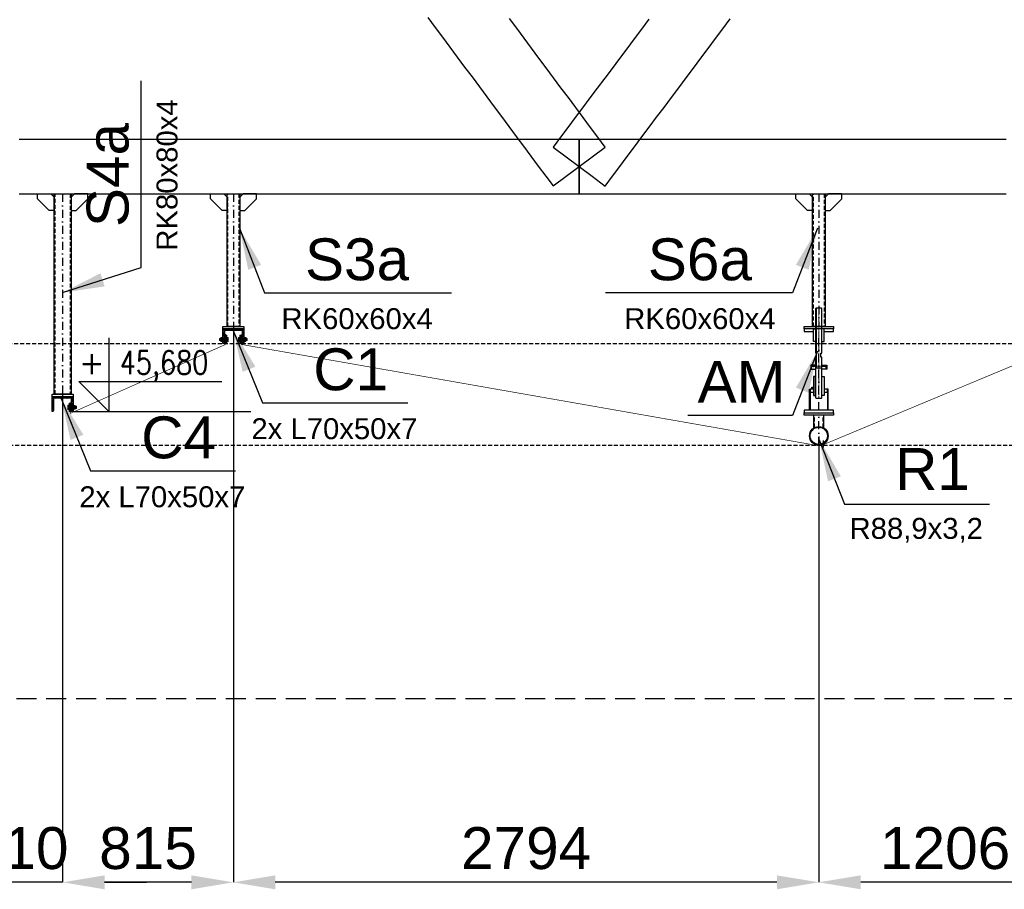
# Model space of a CAD drawing. Header units: millimetres. Extents: x -34919 to 306996, y -293018 to -145733.
# Tile 23 of 256: x 6237 to 10936, y -199663 to -195512. Entities that reach past the tile are written whole.
import ezdxf
from ezdxf.enums import TextEntityAlignment as Align

# ---------------------------------------------------------------- set-up
doc = ezdxf.new("R2010")
doc.units = ezdxf.units.MM
doc.header["$LTSCALE"] = 3
for name, pattern in [('AM_ISO08W050', [18, 12, -1.5, 3, -1.5]), ('DASHDOT', [25.4, 12.7, -6.35, 0, -6.35]), ('DASHED2', [9.525, 6.35, -3.175]), ('HIDDEN', [9.525, 6.35, -3.175])]:
    doc.linetypes.add(name, pattern=pattern)
for name, color, linetype, lineweight in [('-KONTURY', 7, 'Continuous', 18), ('AAA Widok', 2, 'Continuous', 25), ('AM_0', 7, 'Continuous', 15), ('AM_7', 4, 'AM_ISO08W050', 15), ('SIATKA', 5, 'Continuous', 18)]:
    doc.layers.add(name, color=color, linetype=linetype, lineweight=lineweight)
for name, color, linetype in [('AAA L-Opis', 3, 'Continuous'), ('ARF2000E0_BEARING_ROOF_KANTAVAT_KATTO', 7, 'Continuous'), ('blaszki', 6, 'Continuous'), ('poziome 1', 7, 'Continuous'), ('slupki', 7, 'Continuous'), ('stezenia', 4, 'Continuous'), ('STĘŻENIA_OPIS', 4, 'Continuous')]:
    doc.layers.add(name, color=color, linetype=linetype)
doc.styles.add('ROMANS', font='romans.shx')
doc.styles.get("Standard").update_dxf_attribs({"font": 'arial.ttf', "height": 25})
doc.dimstyles.new('STANDARD-100', dxfattribs={"dimscale": 100, "dimtxt": 2, "dimasz": 2, "dimexe": 0, "dimexo": 0, "dimgap": 0.6, "dimtad": 1, "dimdec": 0, "dimzin": 12, "dimdsep": 46, "dimtxsty": 'Standard', "dimcen": 1, "dimclrd": 256, "dimclre": 256, "dimclrt": 2, "dimadec": 0, "dimazin": 0, "dimtfac": 1, "dimtdec": 0, "dimtmove": 0, "dimatfit": 3, "dimfxl": 0, "dimtolj": 1, "dimtzin": 0, "dimarcsym": 0})

# ---------------------------------------------------------------- blocks, each defined once
blk = doc.blocks.new('*D1674')
at = {"lineweight": -2, "transparency": 16777216}
for p, q in [((11256.6, -196960.1, 0), (11256.6, -199629.5, 0)), ((10050.7, -197501.4, 0), (10050.7, -199629.5, 0)), ((11056.6, -199629.5, 0), (10250.7, -199629.5, 0))]:
    blk.add_line(p, q, dxfattribs=at)
at = {"transparency": 16777216}
for points in [[(10250.7, -199596.2, 0), (10250.7, -199662.8, 0), (10050.7, -199629.5, 0)], [(11056.6, -199596.2, 0), (11056.6, -199662.8, 0), (11256.6, -199629.5, 0)]]:
    blk.add_solid(points, dxfattribs=at)
at = {"layer": 'Defpoints', "color": 0, "transparency": 16777216}
for p in [(11256.6, -196960.1, 0), (10050.7, -197501.4, 0), (10050.7, -199629.5, 0)]:
    blk.add_point(p, dxfattribs=at)
at = {"color": 2, "transparency": 16777216, "insert": (10653.6, -199467.4, 0), "char_height": 200, "attachment_point": 5}
blk.add_mtext('\\A1;1206', dxfattribs=at)
blk = doc.blocks.new('*D1675')
at = {"lineweight": -2, "transparency": 16777216}
for p, q in [((7256.6, -196980.7, 0), (7256.6, -199629.5, 0)), ((10050.7, -197501.4, 0), (10050.7, -199629.5, 0)), ((9850.7, -199629.5, 0), (7456.6, -199629.5, 0))]:
    blk.add_line(p, q, dxfattribs=at)
at = {"transparency": 16777216}
for points in [[(7456.6, -199596.2, 0), (7456.6, -199662.8, 0), (7256.6, -199629.5, 0)], [(9850.7, -199596.2, 0), (9850.7, -199662.8, 0), (10050.7, -199629.5, 0)]]:
    blk.add_solid(points, dxfattribs=at)
at = {"layer": 'Defpoints', "color": 0, "transparency": 16777216}
for p in [(7256.6, -196980.7, 0), (10050.7, -197501.4, 0), (7256.6, -199629.5, 0)]:
    blk.add_point(p, dxfattribs=at)
at = {"color": 2, "transparency": 16777216, "insert": (8653.6, -199467.4, 0), "char_height": 200, "attachment_point": 5}
blk.add_mtext('\\A1;2794', dxfattribs=at)
blk = doc.blocks.new('*D1676')
at = {"lineweight": -2, "transparency": 16777216}
for p, q in [((7256.6, -196980.7, 0), (7256.6, -199629.5, 0)), ((6441.6, -197298.9, 0), (6441.6, -199629.5, 0)), ((7056.6, -199629.5, 0), (6641.6, -199629.5, 0))]:
    blk.add_line(p, q, dxfattribs=at)
at = {"transparency": 16777216}
for points in [[(6641.6, -199596.2, 0), (6641.6, -199662.8, 0), (6441.6, -199629.5, 0)], [(7056.6, -199596.2, 0), (7056.6, -199662.8, 0), (7256.6, -199629.5, 0)]]:
    blk.add_solid(points, dxfattribs=at)
at = {"layer": 'Defpoints', "color": 0, "transparency": 16777216}
for p in [(7256.6, -196980.7, 0), (6441.6, -197298.9, 0), (6441.6, -199629.5, 0)]:
    blk.add_point(p, dxfattribs=at)
at = {"color": 2, "transparency": 16777216, "insert": (6849.1, -199467.4, 0), "char_height": 200, "attachment_point": 5}
blk.add_mtext('\\A1;815', dxfattribs=at)
blk = doc.blocks.new('*D1677')
at = {"lineweight": -2, "transparency": 16777216}
for p, q in [((6441.6, -197298.9, 0), (6441.6, -199629.5, 0)), ((6031.6, -197450.7, 0), (6031.6, -199629.5, 0)), ((5831.6, -199629.5, 0), (5631.6, -199629.5, 0)), ((6441.6, -199629.5, 0), (6031.6, -199629.5, 0)), ((6641.6, -199629.5, 0), (6841.6, -199629.5, 0))]:
    blk.add_line(p, q, dxfattribs=at)
at = {"transparency": 16777216}
for points in [[(5831.6, -199596.2, 0), (5831.6, -199662.8, 0), (6031.6, -199629.5, 0)], [(6641.6, -199596.2, 0), (6641.6, -199662.8, 0), (6441.6, -199629.5, 0)]]:
    blk.add_solid(points, dxfattribs=at)
at = {"layer": 'Defpoints', "color": 0, "transparency": 16777216}
for p in [(6441.6, -197298.9, 0), (6031.6, -197450.7, 0), (6031.6, -199629.5, 0)]:
    blk.add_point(p, dxfattribs=at)
at = {"color": 2, "transparency": 16777216, "insert": (6236.6, -199467.4, 0), "char_height": 200, "attachment_point": 5}
blk.add_mtext('\\A1;410', dxfattribs=at)
blk = doc.blocks.new('poziom')
at = {"color": 4}
for p, q in [((0, 1.176), (0, 0.076)), ((-0.446, 0.522), (1.685, 0.522)), ((-0.446, 0.522), (0, 0.076))]:
    blk.add_line(p, q, dxfattribs=at)
at = {"color": 2, "style": 'ROMANS'}
blk.add_attdef('+', text='', height=0.35, dxfattribs=at).set_placement((-0.254, 0.632), align=Align.CENTER)
at = {"color": 2, "style": 'ROMANS', "width": 0.8}
blk.add_attdef('POZIOM', text='', height=0.35, dxfattribs=at).set_placement((0.824, 0.632), align=Align.CENTER)
blk = doc.blocks.new('A$C09B41FFC')
at = {"layer": 'AAA L-Opis', "color": 7}
for p, q in [((-13, 500), (-13, 284.6)), ((13, 500), (13, 284.6)), ((-13, 264.6), (-13, 214.6)), ((13, 264.6), (13, 214.6)), ((-15, 214.6), (15, 214.6))]:
    blk.add_line(p, q, dxfattribs=at)
at = {"layer": 'AAA Widok', "color": 7}
for p, q in [((-16, 222.6), (-16, 226.6)), ((16, 222.6), (16, 226.6)), ((-16.3, 172.6), (-15, 172.6)), ((-15.3, 171.6), (-15, 171.6)), ((15, 172.6), (16.2, 172.6)), ((15, 171.6), (15.2, 171.6)), ((-16.3, 82), (-15, 82)), ((-16.3, 82), (-15, 82)), ((-15.3, 83), (-15, 83)), ((16.2, 82, 0), (15, 82, 0)), ((21.2, 82), (20, 82))]:
    blk.add_line(p, q, dxfattribs=at)
for points in [[(15, 284.6), (15, 498), (13, 500), (-13, 500), (-15, 498), (-15, 284.6)], [(-15, 264.6), (-10.5, 264.6), (-10.5, 284.6), (-15, 284.6)], [(15, 264.6), (10.5, 264.6), (10.5, 284.6), (15, 284.6)], [(-15, 264.6), (-15, 72), (-13, 70), (13, 70), (15, 72), (15, 264.6)], [(-15, 226.6), (-38.1, 226.6), (-38.1, 222.6), (-15, 222.6)], [(-15, 222.6), (-38.1, 222.6), (-38.1, 207.6), (-15, 207.6)], [(15, 226.6), (38.1, 226.6), (38.1, 222.6), (15, 222.6)], [(15, 222.6), (38.1, 222.6), (38.1, 207.6), (15, 207.6)], [(-25, 112), (-41.2, 112), (-41.2, 98), (-25, 98)], [(25, 98), (41.3, 98), (41.3, 112), (25, 112)]]:
    blk.add_lwpolyline(points, dxfattribs=at)
at = {"layer": 'AAA Widok', "color": 7, "elevation": 0}
for points in [[(-25, 400), (-70, 400), (-70, 388), (-25, 388)], [(25, 388), (70, 388), (70, 400), (25, 400)], [(-44.4, 12), (-44.4, 112), (-41.2, 112), (-41.2, 12)], [(44.5, 12), (44.5, 112), (41.3, 112), (41.3, 12)]]:
    blk.add_lwpolyline(points, dxfattribs=at)
for points in [[(-25, 340), (-25, 400), (-14.3, 400), (-13.3, 399), (-13.3, 341), (-14.3, 340)], [(25, 340), (25, 400), (14.2, 400), (13.2, 399), (13.2, 341), (14.2, 340)]]:
    blk.add_lwpolyline(points, close=True, dxfattribs=at)
at = {"layer": 'AAA Widok', "color": 7}
for points in [[(-38.1, 207.6), (-35.2, 207.6), (-35.2, 222.6), (-38.1, 222.6)], [(38.1, 207.6), (35.2, 207.6), (35.2, 222.6), (38.1, 222.6)], [(-25, 172.6), (-25, 82), (-16.3, 82), (-15.3, 83), (-15.3, 171.6), (-16.3, 172.6)], [(25, 172.6), (25, 82), (16.2, 82), (15.2, 83), (15.2, 171.6), (16.2, 172.6)]]:
    blk.add_lwpolyline(points, close=True, dxfattribs=at)
blk.add_circle((-30, 118.7), 4, dxfattribs=at)
at = {"layer": 'AM_0', "color": 7}
for points in [[(-25, 112), (-25, 113), (-26, 112)], [(25, 112), (25, 113), (26, 112)]]:
    blk.add_solid(points, dxfattribs=at)
at = {"layer": 'AM_7', "color": 7}
blk.add_line((0, 500), (0, 70), dxfattribs=at)
at = {"layer": 'SIATKA', "color": 7}
blk.add_line((-15, 222.6), (15, 222.6), dxfattribs=at)

msp = doc.modelspace()

# ---------------------------------------------------------------- hatches: boundary and pattern name
at = {"layer": '-KONTURY'}
h = msp.add_hatch(dxfattribs=at)
h.set_pattern_fill('ANSI31', color=256, scale=0.5, style=0)
h.set_pattern_definition([(45, (-35425.7643, -83962.3717), (-1.122532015, 1.122532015), [])])
h.paths.add_polyline_path([(7217.625, -197034.761), (7216.425, -197034.761), (7213.625, -197031.961), (7213.625, -197018.261), (7217.625, -197018.261)])
h.paths.add_polyline_path([(7217.625, -197058.261), (7213.625, -197058.261), (7213.625, -197044.561), (7216.425, -197041.761), (7217.625, -197041.761)])
h = msp.add_hatch(dxfattribs=at)
h.set_pattern_fill('ANSI31', color=256, scale=0.5, angle=90, style=0)
h.set_pattern_definition([(135, (-35475.0753, -83960.3717), (-1.122532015, -1.122532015), [])])
h.paths.add_polyline_path([(7221.625, -197034.761), (7221.625, -197018.261), (7225.625, -197018.261), (7225.625, -197034.761)])
h.paths.add_polyline_path([(7221.625, -197058.261), (7221.625, -197041.761), (7225.625, -197041.761), (7225.625, -197044.261), (7225.625, -197058.261)])
h = msp.add_hatch(dxfattribs=at)
h.set_pattern_fill('ANSI31', color=256, scale=0.5, style=0)
h.set_pattern_definition([(45, (92746.425, -175261.617), (-1.122532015, 1.122532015), [])])
h.paths.add_polyline_path([(7291.625, -197034.761), (7291.625, -197018.261), (7287.625, -197018.261), (7287.625, -197034.761)])
h.paths.add_polyline_path([(7291.625, -197058.261), (7291.625, -197041.761), (7287.625, -197041.761), (7287.625, -197044.261), (7287.625, -197058.261)])
h = msp.add_hatch(dxfattribs=at)
h.set_pattern_fill('ANSI31', color=256, scale=0.5, angle=-90, style=0)
h.set_pattern_definition([(315, (92744.425, -175310.928), (1.122532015, 1.122532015), [])])
h.paths.add_polyline_path([(7295.625, -197034.761), (7296.825, -197034.761), (7299.625, -197031.961), (7299.625, -197018.261), (7295.625, -197018.261)])
h.paths.add_polyline_path([(7295.625, -197058.261), (7299.625, -197058.261), (7299.625, -197044.561), (7296.825, -197041.761), (7295.625, -197041.761)])
h = msp.add_hatch(dxfattribs=at)
h.set_pattern_fill('ANSI31', color=256, scale=0.5, style=0)
h.set_pattern_definition([(45, (91931.425, -175585.617), (-1.122532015, 1.122532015), [])])
h.paths.add_polyline_path([(6476.625, -197358.761), (6476.625, -197342.261), (6472.625, -197342.261), (6472.625, -197358.761)])
h.paths.add_polyline_path([(6476.625, -197382.261), (6476.625, -197365.761), (6472.625, -197365.761), (6472.625, -197368.261), (6472.625, -197382.261)])
h = msp.add_hatch(dxfattribs=at)
h.set_pattern_fill('ANSI31', color=256, scale=0.5, angle=-90, style=0)
h.set_pattern_definition([(315, (91929.425, -175634.928), (1.122532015, 1.122532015), [])])
h.paths.add_polyline_path([(6480.625, -197358.761), (6481.825, -197358.761), (6484.625, -197355.961), (6484.625, -197342.261), (6480.625, -197342.261)])
h.paths.add_polyline_path([(6480.625, -197382.261), (6484.625, -197382.261), (6484.625, -197368.561), (6481.825, -197365.761), (6480.625, -197365.761)])
at = {"layer": 'slupki'}
h = msp.add_hatch(dxfattribs=at)
h.set_pattern_fill('ANSI32')
h.set_pattern_definition([(45, (-44103.139, -201534.402), (-6.7351921, 6.7351921), []), (45, (-44098.649, -201534.402), (-6.7351921, 6.7351921), [])])
h.paths.add_polyline_path([(7206.625, -196988.261), (7256.625, -196988.261), (7256.625, -196990.173, -0.41421356), (7251.536, -196995.261), (7213.625, -196995.261), (7213.625, -197053.173, -0.41421356), (7208.536, -197058.261), (7206.625, -197058.261)])
h.paths.add_polyline_path([(7256.625, -196990.173), (7256.625, -196988.261), (7306.625, -196988.261), (7306.625, -197058.261), (7304.714, -197058.261, -0.41421356), (7299.625, -197053.173), (7299.625, -196995.261), (7261.714, -196995.261, -0.41421356)])
h = msp.add_hatch(dxfattribs=at)
h.set_pattern_fill('ANSI32')
h.set_pattern_definition([(45, (-44918.139, -201858.402), (-6.7351921, 6.7351921), []), (45, (-44913.649, -201858.402), (-6.7351921, 6.7351921), [])])
h.paths.add_polyline_path([(6391.625, -197312.261), (6441.625, -197312.261), (6441.625, -197314.173, -0.41421356), (6436.536, -197319.261), (6398.625, -197319.261), (6398.625, -197377.173, -0.41421356), (6393.536, -197382.261), (6391.625, -197382.261)])
h.paths.add_polyline_path([(6441.625, -197314.173), (6441.625, -197312.261), (6491.625, -197312.261), (6491.625, -197382.261), (6489.714, -197382.261, -0.41421356), (6484.625, -197377.173), (6484.625, -197319.261), (6446.714, -197319.261, -0.41421356)])

# ---------------------------------------------------------------- linework, layer by layer
at = {"layer": '-KONTURY'}
for p, q in [((7216.425, -197034.761, 0), (7216.425, -197041.761, 0)), ((7225.625, -197034.761, 0), (7221.625, -197034.761, 0)), ((7225.625, -197041.761, 0), (7221.625, -197041.761, 0)), ((7287.625, -197034.761, 0), (7291.625, -197034.761, 0)), ((7287.625, -197041.761, 0), (7291.625, -197041.761, 0)), ((7296.825, -197034.761, 0), (7296.825, -197041.761, 0)), ((6472.625, -197358.761, 0), (6476.625, -197358.761, 0)), ((6472.625, -197365.761, 0), (6476.625, -197365.761, 0)), ((6481.825, -197358.761, 0), (6481.825, -197365.761, 0))]:
    msp.add_line(p, q, dxfattribs=at)
at = {"layer": '-KONTURY', "extrusion": (0, 1, 0)}
for points, elevation in [([(-7232.125, 0), (-7190.525, 0)], -197038.261), ([(-7221.125, 0), (-7190.625, 0)], -197034.182), ([(-7221.125, 0), (-7190.625, 0)], -197042.341), ([(-7221.125, 0), (-7191.545, 0)], -197033.261), ([(-7221.125, 0), (-7191.545, 0)], -197043.261), ([(-7204.725, 0), (-7196.125, 0)], -197038.261), ([(-7203.505, 0), (-7197.345, 0)], -197029.021), ([(-7203.505, 0), (-7197.345, 0)], -197033.641), ([(-7203.505, 0), (-7197.345, 0)], -197042.881), ([(-7203.505, 0), (-7197.345, 0)], -197047.501), ([(-7206.725, 0), (-7204.525, 0)], -197038.261), ([(-7206.625, 0), (-7204.625, 0)], -197028.261), ([(-7204.625, 0), (-7206.625, 0)], -197048.261), ([(-7225.625, 0), (-7222.045, 0)], -197033.667), ([(-7225.625, 0), (-7222.045, 0)], -197042.856), ([(-7226.225, 0), (-7225.625, 0)], -197030.561), ([(-7226.225, 0), (-7225.625, 0)], -197045.961), ([(-7231.264, 0), (-7226.225, 0)], -197028.444), ([(-7231.264, 0), (-7226.225, 0)], -197033.351), ([(-7231.264, 0), (-7226.225, 0)], -197043.171), ([(-7231.264, 0), (-7226.225, 0)], -197048.079), ([(-7281.125, 0), (-7322.725, 0)], -197038.261), ([(-7281.986, 0), (-7287.025, 0)], -197028.444), ([(-7281.986, 0), (-7287.025, 0)], -197033.351), ([(-7281.986, 0), (-7287.025, 0)], -197043.171), ([(-7281.986, 0), (-7287.025, 0)], -197048.079), ([(-7287.025, 0), (-7287.625, 0)], -197030.561), ([(-7287.025, 0), (-7287.625, 0)], -197045.961), ([(-7287.625, 0), (-7291.205, 0)], -197033.667), ([(-7287.625, 0), (-7291.205, 0)], -197042.856), ([(-7292.125, 0), (-7321.705, 0)], -197033.261), ([(-7292.125, 0), (-7322.625, 0)], -197034.182), ([(-7292.125, 0), (-7322.625, 0)], -197042.341), ([(-7292.125, 0), (-7321.705, 0)], -197043.261), ([(-7306.525, 0), (-7308.725, 0)], -197038.261), ([(-7306.625, 0), (-7308.625, 0)], -197028.261), ([(-7308.625, 0), (-7306.625, 0)], -197048.261), ([(-7308.525, 0), (-7317.125, 0)], -197038.261), ([(-7309.745, 0), (-7315.905, 0)], -197029.021), ([(-7309.745, 0), (-7315.905, 0)], -197033.641), ([(-7309.745, 0), (-7315.905, 0)], -197042.881), ([(-7309.745, 0), (-7315.905, 0)], -197047.501), ([(-6466.125, 0), (-6507.725, 0)], -197362.261), ([(-6466.986, 0), (-6472.025, 0)], -197352.444), ([(-6466.986, 0), (-6472.025, 0)], -197357.351), ([(-6466.986, 0), (-6472.025, 0)], -197367.171), ([(-6466.986, 0), (-6472.025, 0)], -197372.079), ([(-6472.025, 0), (-6472.625, 0)], -197354.561), ([(-6472.025, 0), (-6472.625, 0)], -197369.961), ([(-6472.625, 0), (-6476.205, 0)], -197357.667), ([(-6472.625, 0), (-6476.205, 0)], -197366.856), ([(-6477.125, 0), (-6506.705, 0)], -197357.261), ([(-6477.125, 0), (-6507.625, 0)], -197358.182), ([(-6477.125, 0), (-6507.625, 0)], -197366.341), ([(-6477.125, 0), (-6506.705, 0)], -197367.261), ([(-6491.525, 0), (-6493.725, 0)], -197362.261), ([(-6491.625, 0), (-6493.625, 0)], -197352.261), ([(-6493.625, 0), (-6491.625, 0)], -197372.261), ([(-6493.525, 0), (-6502.125, 0)], -197362.261), ([(-6494.745, 0), (-6500.905, 0)], -197353.021), ([(-6494.745, 0), (-6500.905, 0)], -197357.641), ([(-6494.745, 0), (-6500.905, 0)], -197366.881), ([(-6494.745, 0), (-6500.905, 0)], -197371.501)]:
    msp.add_lwpolyline(points, dxfattribs=dict(at, elevation=elevation))
at = {"layer": '-KONTURY', "extrusion": (0.707107, -0.707107, 0)}
for points, elevation in [([(-134239.666, 0), (-134238.365, 0)], 144408.746), ([(-134153.399, 0), (-134152.098, 0)], 144507.854), ([(-134958.794, 0), (-134957.493, 0)], 144160.664)]:
    msp.add_lwpolyline(points, dxfattribs=dict(at, elevation=elevation))
at = {"layer": '-KONTURY', "extrusion": (1, 0, 0)}
for points, elevation in [([(-197034.182, 0), (-197042.341, 0)], 7190.625), ([(-197033.261, 0), (-197043.261, 0)], 7191.545), ([(-197045.561, 0), (-197030.961, 0)], 7196.225), ([(-197028.261, 0), (-197048.261, 0)], 7204.625), ([(-197045.561, 0), (-197030.961, 0)], 7204.625), ([(-197048.261, 0), (-197028.261, 0)], 7206.625), ([(-197033.261, 0), (-197043.261, 0)], 7221.125), ([(-197033.667, 0), (-197030.561, 0)], 7225.625), ([(-197042.856, 0), (-197033.667, 0)], 7225.625), ([(-197045.961, 0), (-197042.856, 0)], 7225.625), ([(-197028.444, 0), (-197030.561, 0)], 7226.225), ([(-197030.561, 0), (-197045.961, 0)], 7226.225), ([(-197045.961, 0), (-197048.079, 0)], 7226.225), ([(-197046.761, 0), (-197029.761, 0)], 7232.025), ([(-197046.761, 0), (-197029.761, 0)], 7281.225), ([(-197028.444, 0), (-197030.561, 0)], 7287.025), ([(-197030.561, 0), (-197045.961, 0)], 7287.025), ([(-197045.961, 0), (-197048.079, 0)], 7287.025), ([(-197033.667, 0), (-197030.561, 0)], 7287.625), ([(-197042.856, 0), (-197033.667, 0)], 7287.625), ([(-197045.961, 0), (-197042.856, 0)], 7287.625), ([(-197033.261, 0), (-197043.261, 0)], 7292.125), ([(-197048.261, 0), (-197028.261, 0)], 7306.625), ([(-197028.261, 0), (-197048.261, 0)], 7308.625), ([(-197045.561, 0), (-197030.961, 0)], 7308.625), ([(-197045.561, 0), (-197030.961, 0)], 7317.025), ([(-197033.261, 0), (-197043.261, 0)], 7321.705), ([(-197034.182, 0), (-197042.341, 0)], 7322.625), ([(-197370.761, 0), (-197353.761, 0)], 6466.225), ([(-197352.444, 0), (-197354.561, 0)], 6472.025), ([(-197354.561, 0), (-197369.961, 0)], 6472.025), ([(-197369.961, 0), (-197372.079, 0)], 6472.025), ([(-197357.667, 0), (-197354.561, 0)], 6472.625), ([(-197366.856, 0), (-197357.667, 0)], 6472.625), ([(-197369.961, 0), (-197366.856, 0)], 6472.625), ([(-197357.261, 0), (-197367.261, 0)], 6477.125), ([(-197372.261, 0), (-197352.261, 0)], 6491.625), ([(-197352.261, 0), (-197372.261, 0)], 6493.625), ([(-197369.561, 0), (-197354.961, 0)], 6493.625), ([(-197369.561, 0), (-197354.961, 0)], 6502.025), ([(-197357.261, 0), (-197367.261, 0)], 6506.705), ([(-197358.182, 0), (-197366.341, 0)], 6507.625)]:
    msp.add_lwpolyline(points, dxfattribs=dict(at, elevation=elevation))
at = {"layer": '-KONTURY', "extrusion": (-0.707107, -0.707107, 0)}
for points, elevation in [([(144415.817, 0), (144414.515, 0)], 134245.436), ([(144502.084, 0), (144500.782, 0)], 134146.328), ([(144154.894, 0), (144153.593, 0)], 134951.723)]:
    msp.add_lwpolyline(points, dxfattribs=dict(at, elevation=elevation))
at = {"layer": '-KONTURY', "extrusion": (0.866025, -0.5, 0)}
for points, elevation in [([(-167033.465, 0), (-167035.705, 0)], 104747.594), ([(-167046.39, 0), (-167044.149, 0)], 104762.169), ([(-167033.01, 0), (-167031.489, 0)], 104786.498), ([(-166990.645, 0), (-166992.166, 0)], 104820.607), ([(-166977.265, 0), (-166979.505, 0)], 104844.936), ([(-166990.19, 0), (-166987.949, 0)], 104859.51), ([(-167678.737, 0), (-167680.258, 0)], 104276.796), ([(-167665.358, 0), (-167667.598, 0)], 104301.125), ([(-167678.282, 0), (-167676.042, 0)], 104315.7)]:
    msp.add_lwpolyline(points, dxfattribs=dict(at, elevation=elevation))
at = {"layer": '-KONTURY', "extrusion": (0.866025, 0.5, 0)}
for points, elevation in [([(-174246.815, 0), (-174244.574, 0)], -92290.667), ([(-174233.89, 0), (-174236.13, 0)], -92276.092), ([(-174247.27, 0), (-174248.791, 0)], -92251.763), ([(-174289.635, 0), (-174288.114, 0)], -92217.655), ([(-174303.015, 0), (-174300.774, 0)], -92193.326), ([(-174290.09, 0), (-174292.33, 0)], -92178.751), ([(-174162.727, 0), (-174161.206, 0)], -93085.466), ([(-174176.107, 0), (-174173.867, 0)], -93061.136), ([(-174163.183, 0), (-174165.423, 0)], -93046.562)]:
    msp.add_lwpolyline(points, dxfattribs=dict(at, elevation=elevation))
at = {"layer": '-KONTURY', "elevation": 0}
for points in [[(7217.625, -197018.261), (7217.625, -197058.261), (7213.625, -197058.261), (7213.625, -197018.261)], [(7217.625, -197018.261), (7217.625, -197058.261), (7213.625, -197058.261), (7213.625, -197018.261)], [(7225.625, -197018.261), (7225.625, -197058.261), (7221.625, -197058.261), (7221.625, -197018.261)], [(7287.625, -197018.261), (7287.625, -197058.261), (7291.625, -197058.261), (7291.625, -197018.261)], [(7295.625, -197018.261), (7295.625, -197058.261), (7299.625, -197058.261), (7299.625, -197018.261)], [(7295.625, -197018.261), (7295.625, -197058.261), (7299.625, -197058.261), (7299.625, -197018.261)], [(6472.625, -197342.261), (6472.625, -197382.261), (6476.625, -197382.261), (6476.625, -197342.261)], [(6480.625, -197342.261), (6480.625, -197382.261), (6484.625, -197382.261), (6484.625, -197342.261)], [(6480.625, -197342.261), (6480.625, -197382.261), (6484.625, -197382.261), (6484.625, -197342.261)]]:
    msp.add_lwpolyline(points, close=True, dxfattribs=at)
for points in [[(7213.625, -197031.961), (7216.425, -197034.761), (7217.625, -197034.761)], [(7213.625, -197044.561), (7216.425, -197041.761), (7217.625, -197041.761)], [(7221.125, -197033.261), (7222.045, -197033.667)], [(7221.125, -197043.261), (7222.045, -197042.856)], [(7292.125, -197033.261), (7291.205, -197033.667)], [(7292.125, -197043.261), (7291.205, -197042.856)], [(7299.625, -197031.961), (7296.825, -197034.761), (7295.625, -197034.761)], [(7299.625, -197044.561), (7296.825, -197041.761), (7295.625, -197041.761)], [(6477.125, -197357.261), (6476.205, -197357.667)], [(6477.125, -197367.261), (6476.205, -197366.856)], [(6484.625, -197355.961), (6481.825, -197358.761), (6480.625, -197358.761)], [(6484.625, -197368.561), (6481.825, -197365.761), (6480.625, -197365.761)]]:
    msp.add_lwpolyline(points, dxfattribs=at)
at = {"layer": '-KONTURY', "linetype": 'HIDDEN', "const_width": 3, "elevation": 0}
for points in [[(7219.625, -197062.036), (7219.625, -197012.036)], [(7293.625, -197012.036), (7293.625, -197062.036)], [(7219.625, -197062.036), (6478.625, -197391.194)], [(10050.651, -197545.741), (7293.625, -197062.036)], [(11219.625, -197062.036), (10071.108, -197541.104)], [(6478.625, -197391.194), (6478.625, -197339.261)]]:
    msp.add_lwpolyline(points, dxfattribs=at)
at = {"layer": '-KONTURY', "extrusion": (0.487829, -0.872939, 0)}
for points, elevation in [([(-89815.31, 0), (-89814.256, 0)], 175521.575), ([(-89757.312, 0), (-89758.366, 0)], 175563.334), ([(-90626.814, 0), (-90627.868, 0)], 175448.586)]:
    msp.add_lwpolyline(points, dxfattribs=dict(at, elevation=elevation))
at = {"layer": '-KONTURY', "extrusion": (-0.487829, -0.872939, 0)}
for points, elevation in [([(102426.5, 0), (102427.554, 0)], 168483.355), ([(102484.498, 0), (102483.444, 0)], 168441.597), ([(101931.109, 0), (101930.055, 0)], 169122.009)]:
    msp.add_lwpolyline(points, dxfattribs=dict(at, elevation=elevation))
at = {"layer": '-KONTURY', "linetype": 'HIDDEN', "const_width": 3, "elevation": 0}
msp.add_lwpolyline([(10050.651, -197545.741, 0.11190095), (10071.108, -197541.104, 0.11190095)], format="xyb", dxfattribs=at)
at = {"layer": '-KONTURY'}
for centre, radius, start, end in [((7200.714, -197031.331, 0), 4.085, 154.438469, 214.438469), ((7211.894, -197038.261, 0), 15.265, 162.383031, 197.616969), ((7200.714, -197045.191, 0), 4.085, 145.561531, 205.561531), ((7200.136, -197031.331, 0), 4.085, 325.561531, 25.561531), ((7188.956, -197038.261, 0), 15.265, 342.383031, 17.616969), ((7200.136, -197045.191, 0), 4.085, 334.438469, 34.438469), ((7227.687, -197030.898, 0), 4.338, 325.553128, 25.553128), ((7215.798, -197038.261, 0), 16.227, 342.387526, 17.612474), ((7227.687, -197045.625, 0), 4.338, 334.446872, 34.446872)]:
    msp.add_arc(centre, radius, start, end, dxfattribs=at)
at = {"layer": '-KONTURY', "extrusion": (0, 0, -1)}
for centre, radius, start, end in [((-7297.452, -197038.261, 0), 16.227, 342.387526, 17.612474), ((-7285.563, -197030.898, 0), 4.338, 325.553128, 25.553128), ((-7285.563, -197045.625, 0), 4.338, 334.446872, 34.446872), ((-7324.294, -197038.261, 0), 15.265, 342.383031, 17.616969), ((-7313.114, -197031.331, 0), 4.085, 325.561531, 25.561531), ((-7313.114, -197045.191, 0), 4.085, 334.438469, 34.438469), ((-7312.536, -197031.331, 0), 4.085, 154.438469, 214.438469), ((-7301.356, -197038.261, 0), 15.265, 162.383031, 197.616969), ((-7312.536, -197045.191, 0), 4.085, 145.561531, 205.561531), ((-6482.452, -197362.261, 0), 16.227, 342.387526, 17.612474), ((-6470.563, -197354.898, 0), 4.338, 325.553128, 25.553128), ((-6470.563, -197369.625, 0), 4.338, 334.446872, 34.446872), ((-6509.294, -197362.261, 0), 15.265, 342.383031, 17.616969), ((-6498.114, -197355.331, 0), 4.085, 325.561531, 25.561531), ((-6498.114, -197369.191, 0), 4.085, 334.438469, 34.438469), ((-6497.536, -197355.331, 0), 4.085, 154.438469, 214.438469), ((-6486.356, -197362.261, 0), 15.265, 162.383031, 197.616969), ((-6497.536, -197369.191, 0), 4.085, 145.561531, 205.561531)]:
    msp.add_arc(centre, radius, start, end, dxfattribs=at)
at = {"color": 4, "linetype": 'DASHED2'}
for p, q in [((-5676.685, -197058.262, 0), (29443.668, -197058.262, 0)), ((-5671.516, -197542.741, 0), (29441.729, -197542.741, 0))]:
    msp.add_line(p, q, dxfattribs=at)
at = {"color": 4}
msp.add_line((6490.462, -197382.262, 0), (7340.462, -197382.262, 0), dxfattribs=at)
at = {"layer": 'ARF2000E0_BEARING_ROOF_KANTAVAT_KATTO'}
for points in [[(8184.569, -195501.653), (8219.725, -195548.951), (8254.882, -195596.249), (8290.038, -195643.548), (8325.194, -195690.846), (8360.35, -195738.145), (8395.507, -195785.443), (8430.663, -195832.742), (8465.819, -195880.04), (8500.975, -195927.339), (8536.132, -195974.637), (8571.288, -196021.935), (8606.444, -196069.234), (8641.6, -196116.532), (8676.757, -196163.831), (8711.913, -196211.129), (8747.069, -196258.428), (8782.225, -196305.726)], [(8782.225, -196305.726), (8844.425, -196259.494), (8906.625, -196213.261), (8968.825, -196167.029), (9031.025, -196120.797), (8995.869, -196073.498), (8960.712, -196026.2), (8925.556, -195978.902), (8890.4, -195931.603), (8855.244, -195884.305), (8820.087, -195837.006), (8784.931, -195789.708), (8749.775, -195742.409), (8714.619, -195695.111), (8679.462, -195647.813), (8644.306, -195600.514), (8609.15, -195553.216), (8573.994, -195505.917)], [(9239.612, -195510.337), (9204.455, -195557.258), (9169.299, -195604.18), (9134.143, -195651.102), (9098.987, -195698.024), (9063.83, -195744.946), (9028.674, -195791.868), (8993.518, -195838.79), (8958.362, -195885.712), (8923.205, -195932.633), (8888.049, -195979.555), (8852.893, -196026.477), (8817.737, -196073.399), (8782.58, -196120.321), (8844.603, -196166.791), (8906.625, -196213.261), (8968.647, -196259.732), (9030.67, -196306.202), (9065.826, -196259.28), (9100.982, -196212.358), (9136.138, -196165.436), (9171.295, -196118.514), (9206.451, -196071.593), (9241.607, -196024.671), (9276.763, -195977.749), (9311.92, -195930.827), (9347.076, -195883.905), (9382.232, -195836.983), (9417.388, -195790.061), (9452.545, -195743.139), (9487.701, -195696.218), (9522.857, -195649.296), (9558.013, -195602.374), (9593.17, -195555.452), (9628.326, -195508.53)], [(8906.625, -196343.261), (8906.625, -196278.261), (8906.625, -196213.261), (8906.625, -196148.261), (8906.625, -196083.261), (8836.313, -196083.261), (8766, -196083.261), (8695.688, -196083.261), (8625.375, -196083.261), (8555.063, -196083.261), (8484.75, -196083.261), (8414.438, -196083.261), (8344.125, -196083.261), (8273.813, -196083.261), (8203.5, -196083.261), (8133.188, -196083.261), (8062.875, -196083.261), (7992.563, -196083.261), (7922.25, -196083.261), (7851.938, -196083.261), (7781.625, -196083.261), (7711.313, -196083.261), (7641, -196083.261), (7570.688, -196083.261), (7500.375, -196083.261), (7430.063, -196083.261), (7359.75, -196083.261), (7289.438, -196083.261), (7219.125, -196083.261), (7148.813, -196083.261), (7078.5, -196083.261), (7008.188, -196083.261), (6937.875, -196083.261), (6867.563, -196083.261), (6797.25, -196083.261), (6726.938, -196083.261), (6656.625, -196083.261), (6586.313, -196083.261), (6516, -196083.261), (6445.688, -196083.261), (6375.375, -196083.261), (6305.063, -196083.261), (6234.75, -196083.261)], [(10945.688, -196083.261), (10875.375, -196083.261), (10805.063, -196083.261), (10734.75, -196083.261), (10664.438, -196083.261), (10594.125, -196083.261), (10523.813, -196083.261), (10453.5, -196083.261), (10383.188, -196083.261), (10312.875, -196083.261), (10242.563, -196083.261), (10172.25, -196083.261), (10101.938, -196083.261), (10031.625, -196083.261), (9961.313, -196083.261), (9891, -196083.261), (9820.688, -196083.261), (9750.375, -196083.261), (9680.063, -196083.261), (9609.75, -196083.261), (9539.438, -196083.261), (9469.125, -196083.261), (9398.813, -196083.261), (9328.5, -196083.261), (9258.188, -196083.261), (9187.875, -196083.261), (9117.563, -196083.261), (9047.25, -196083.261), (8976.938, -196083.261), (8906.625, -196083.261), (8906.625, -196148.261), (8906.625, -196213.261), (8906.625, -196278.261), (8906.625, -196343.261), (8976.938, -196343.261), (9047.25, -196343.261), (9117.563, -196343.261), (9187.875, -196343.261), (9258.188, -196343.261), (9328.5, -196343.261), (9398.813, -196343.261), (9469.125, -196343.261), (9539.438, -196343.261), (9609.75, -196343.261), (9680.063, -196343.261), (9750.375, -196343.261), (9820.688, -196343.261), (9891, -196343.261), (9956.313, -196343.261), (10026.625, -196343.261), (10106.938, -196343.261), (10177.25, -196343.261), (10242.563, -196343.261), (10312.875, -196343.261), (10383.188, -196343.261), (10453.5, -196343.261), (10523.813, -196343.261), (10594.125, -196343.261), (10664.438, -196343.261), (10734.75, -196343.261), (10805.063, -196343.261), (10875.375, -196343.261), (10945.688, -196343.261)], [(6234.75, -196343.261), (6305.063, -196343.261), (6375.375, -196343.261), (6445.688, -196343.261), (6516, -196343.261), (6586.313, -196343.261), (6656.625, -196343.261), (6726.938, -196343.261), (6797.25, -196343.261), (6867.563, -196343.261), (6937.875, -196343.261), (7008.188, -196343.261), (7078.5, -196343.261), (7148.813, -196343.261), (7219.125, -196343.261), (7289.438, -196343.261), (7359.75, -196343.261), (7430.063, -196343.261), (7500.375, -196343.261), (7570.688, -196343.261), (7641, -196343.261), (7711.313, -196343.261), (7781.625, -196343.261), (7851.938, -196343.261), (7922.25, -196343.261), (7992.563, -196343.261), (8062.875, -196343.261), (8133.188, -196343.261), (8203.5, -196343.261), (8273.813, -196343.261), (8344.125, -196343.261), (8414.438, -196343.261), (8484.75, -196343.261), (8555.063, -196343.261), (8625.375, -196343.261), (8695.688, -196343.261), (8766, -196343.261), (8836.313, -196343.261), (8906.625, -196343.261)]]:
    msp.add_lwpolyline(points, dxfattribs=at)
at = {"layer": 'blaszki', "color": 9, "elevation": 0}
for points in [[(6401.625, -196423.261), (6377.625, -196423.261), (6321.625, -196367.261), (6321.625, -196343.261), (6385.625, -196343.261), (6401.625, -196359.261)], [(6481.625, -196423.261), (6505.625, -196423.261), (6561.625, -196367.261), (6561.625, -196343.261), (6497.625, -196343.261), (6481.625, -196359.261)], [(7226.625, -196423.261), (7202.625, -196423.261), (7146.625, -196367.261), (7146.625, -196343.261), (7210.625, -196343.261), (7226.625, -196359.261)], [(7286.625, -196423.261), (7310.625, -196423.261), (7366.625, -196367.261), (7366.625, -196343.261), (7302.625, -196343.261), (7286.625, -196359.261)], [(10020.651, -196423.261), (9996.651, -196423.261), (9940.651, -196367.261), (9940.651, -196343.261), (10004.651, -196343.261), (10020.651, -196359.261)], [(10080.651, -196423.261), (10104.651, -196423.261), (10160.651, -196367.261), (10160.651, -196343.261), (10096.651, -196343.261), (10080.651, -196359.261)], [(7306.625, -196988.261), (7206.625, -196988.261), (7206.625, -196976.261), (7306.625, -196976.261)], [(10120.651, -196988.261), (9980.651, -196988.261), (9980.651, -196976.261), (10120.651, -196976.261)], [(6491.625, -197312.261), (6391.625, -197312.261), (6391.625, -197300.261), (6491.625, -197300.261)], [(10120.651, -197376.261), (9980.651, -197376.261), (9980.651, -197388.261), (10120.651, -197388.261)], [(10120.651, -197400.261), (9980.651, -197400.261), (9980.651, -197388.261), (10120.651, -197388.261)]]:
    msp.add_lwpolyline(points, close=True, dxfattribs=at)
at = {"layer": 'poziome 1', "linetype": 'HIDDEN', "ltscale": 5}
msp.add_lwpolyline([(30729.318, -191361.493), (-7495.118, -191361.493), (-7495.118, -198751.614), (30729.318, -198751.614)], close=True, dxfattribs=at)
at = {"layer": 'poziome 1', "color": 2, "elevation": 0}
for points in [[(7206.625, -196988.261), (7256.625, -196988.261), (7256.625, -196990.173, -0.41421356), (7251.536, -196995.261), (7213.625, -196995.261), (7213.625, -197053.173, -0.41421356), (7208.536, -197058.261), (7206.625, -197058.261)], [(7256.625, -196990.173), (7256.625, -196988.261), (7306.625, -196988.261), (7306.625, -197058.261), (7304.714, -197058.261, -0.41421356), (7299.625, -197053.173), (7299.625, -196995.261), (7261.714, -196995.261, -0.41421356)], [(6391.625, -197312.261), (6441.625, -197312.261), (6441.625, -197314.173, -0.41421356), (6436.536, -197319.261), (6398.625, -197319.261), (6398.625, -197377.173, -0.41421356), (6393.536, -197382.261), (6391.625, -197382.261)], [(6441.625, -197314.173), (6441.625, -197312.261), (6491.625, -197312.261), (6491.625, -197382.261), (6489.714, -197382.261, -0.41421356), (6484.625, -197377.173), (6484.625, -197319.261), (6446.714, -197319.261, -0.41421356)]]:
    msp.add_lwpolyline(points, format="xyb", close=True, dxfattribs=at)
at = {"layer": 'slupki', "color": 9, "linetype": 'DASHDOT'}
for p, q in [((6441.625, -196343.261, 0), (6441.625, -197300.261, 0)), ((7256.625, -196343.261, 0), (7256.625, -196976.261, 0)), ((10050.651, -196343.261, 0), (10050.651, -196976.261, 0)), ((10050.651, -197376.261, 0), (10050.651, -197000.261, 0))]:
    msp.add_line(p, q, dxfattribs=at)
at = {"layer": 'slupki', "color": 9}
for p, q in [((10026.501, -197460.974, 0), (10026.501, -197400.261, 0)), ((10074.801, -197460.974, 0), (10074.801, -197400.261, 0))]:
    msp.add_line(p, q, dxfattribs=at)
at = {"layer": 'slupki', "color": 9, "linetype": 'HIDDEN'}
for p, q in [((10030.501, -197458.67, 0), (10030.501, -197400.261, 0)), ((10070.801, -197458.67, 0), (10070.801, -197400.261, 0))]:
    msp.add_line(p, q, dxfattribs=at)
at = {"layer": 'slupki', "color": 4, "linetype": 'DASHDOT'}
msp.add_line((10050.651, -197542.741, 0), (10050.651, -197388.261, 0), dxfattribs=at)
at = {"layer": 'slupki', "color": 9, "elevation": 0}
for points in [[(6481.625, -197300.261), (6401.625, -197300.261), (6401.625, -196343.261), (6481.625, -196343.261)], [(7286.625, -196976.261), (7226.625, -196976.261), (7226.625, -196343.261), (7286.625, -196343.261)], [(10080.651, -196976.261), (10020.651, -196976.261), (10020.651, -196343.261), (10080.651, -196343.261)]]:
    msp.add_lwpolyline(points, close=True, dxfattribs=at)
at = {"layer": 'slupki', "color": 9, "linetype": 'HIDDEN', "elevation": 0}
for points in [[(6405.625, -197300.261), (6405.625, -196343.261)], [(6477.625, -196343.261), (6477.625, -197300.261)], [(7230.625, -196976.261), (7230.625, -196343.261)], [(7282.625, -196343.261), (7282.625, -196976.261)], [(10024.651, -196976.261), (10024.651, -196343.261)], [(10076.651, -196343.261), (10076.651, -196976.261)]]:
    msp.add_lwpolyline(points, dxfattribs=at)
at = {"layer": 'stezenia', "color": 3}
msp.add_line((10071.108, -197521.452), (10071.108, -197554.402), dxfattribs=at)
for radius in [44.45, 41.25]:
    msp.add_circle((10050.651, -197498.291, 0), radius, dxfattribs=at)

# ---------------------------------------------------------------- block references
at = {"color": 4, "xscale": 320, "yscale": 320, "zscale": 320}
msp.add_blockref('poziom', (6662.064, -197406.688, 0), dxfattribs=at).add_auto_attribs({'POZIOM': '45,680', '+': '+'})
at = {"layer": 'stezenia', "color": 9}
msp.add_blockref('A$C09B41FFC', (10050.651, -197388.261, 0), dxfattribs=at)

# ---------------------------------------------------------------- texts
at = {"layer": 'STĘŻENIA_OPIS', "linetype": 'DASHDOT', "insert": (6773.673, -196253.47, 0), "char_height": 200, "attachment_point": 5, "rotation": 90}
msp.add_mtext('{\\farial|b0|i0|c238|p34;\\C3;S4a\\C256;\\P\\H0.5x;RK80x80x4}', dxfattribs=at)
at = {"layer": 'STĘŻENIA_OPIS', "linetype": 'DASHDOT', "char_height": 200, "attachment_point": 5}
for s, insert in [('{\\farial|b0|i0|c238|p34;\\C3;S3a\\C256;\\P\\H0.5x;RK60x60x4}', (7846.956, -196773.249, 0)), ('{\\farial|b0|i0|c238|p34;\\C3;S6a\\C256;\\P\\H0.5x;RK60x60x4}', (9483.215, -196773.249, 0)), ('{\\farial|b0|i0|c238|p34;\\C3;^I^I\\C6;C1\\C256;\\P\\H0.5x;2x L70x50x7}', (7738.676, -197298.303, 0)), ('{\\farial|b0|i0|c238|p34;\\C3;AM}', (9681.476, -197240.693, 0)), ('{\\farial|b0|i0|c238|p34;\\C3;^I^I\\C6;C4\\C256;\\P\\H0.5x;2x L70x50x7}', (6917.471, -197623.216)), ('{\\farial|b0|i0|c238|p34;\\C3;^I^IR1\\C256;\\P\\H0.5x;R88,9x3,2}', (10515.786, -197782.732))]:
    msp.add_mtext(s, dxfattribs=dict(at, insert=insert))

# ---------------------------------------------------------------- dimensions: what is measured, and where the dimension line sits
at = {"color": 4}
for base, p1, p2, picture, middle in [((6441.625, -199629.501, 0), (7256.625, -196980.687, 0), (6441.625, -197298.921, 0), '*D1676', (6849.125, -199467.387, 0)), ((7256.625, -199629.501, 0), (10050.651, -197501.373, 0), (7256.625, -196980.687, 0), '*D1675', (8653.638, -199467.387, 0)), ((10050.651, -199629.501, 0), (11256.625, -196960.085, 0), (10050.651, -197501.373, 0), '*D1674', (10653.638, -199467.387, 0))]:
    dim = msp.add_linear_dim(base=base, p1=p1, p2=p2, dimstyle='STANDARD-100', dxfattribs=at)
    dim.commit()
    dim.dimension.update_dxf_attribs({"geometry": picture, "text_midpoint": middle})
dim = msp.add_linear_dim(base=(6031.625, -199629.501, 0), p1=(6441.625, -197298.921, 0), p2=(6031.625, -197450.747, 0), dimstyle='STANDARD-100', dxfattribs=at)
dim.commit()
dim.dimension.update_dxf_attribs({"geometry": '*D1677', "text_midpoint": (6236.625, -199629.501, 0), "dimtype": 160})

# ---------------------------------------------------------------- leaders
at = {"layer": 'stezenia', "color": 3}
for points in [[(6441.625, -196814.829, 0), (6816.051, -196694.802, 0), (6816.051, -195803.4, 0)], [(7285.597, -196507.756, 0), (7405.624, -196815.627, 0), (8297.025, -196815.627, 0)], [(10044.574, -196507.756, 0), (9924.547, -196815.627, 0), (9033.146, -196815.627, 0)], [(7256.221, -196995.261, 0), (7395.69, -197340.68, 0), (8088.431, -197340.68, 0)], [(10044.574, -197094.043, 0), (9924.547, -197401.913, 0), (9425.704, -197401.913, 0)], [(6435.016, -197320.175), (6574.486, -197665.594), (7267.226, -197665.594)], [(10052.773, -197517.24), (10172.8, -197825.11), (10865.541, -197825.11)]]:
    msp.add_leader(points, dimstyle='STANDARD-100', override={"dimgap": 0.6, "dimtad": 0, "dimfxl": 1.25, "dimfxlon": 1}, dxfattribs=at)

doc.saveas('drawing.dxf')
